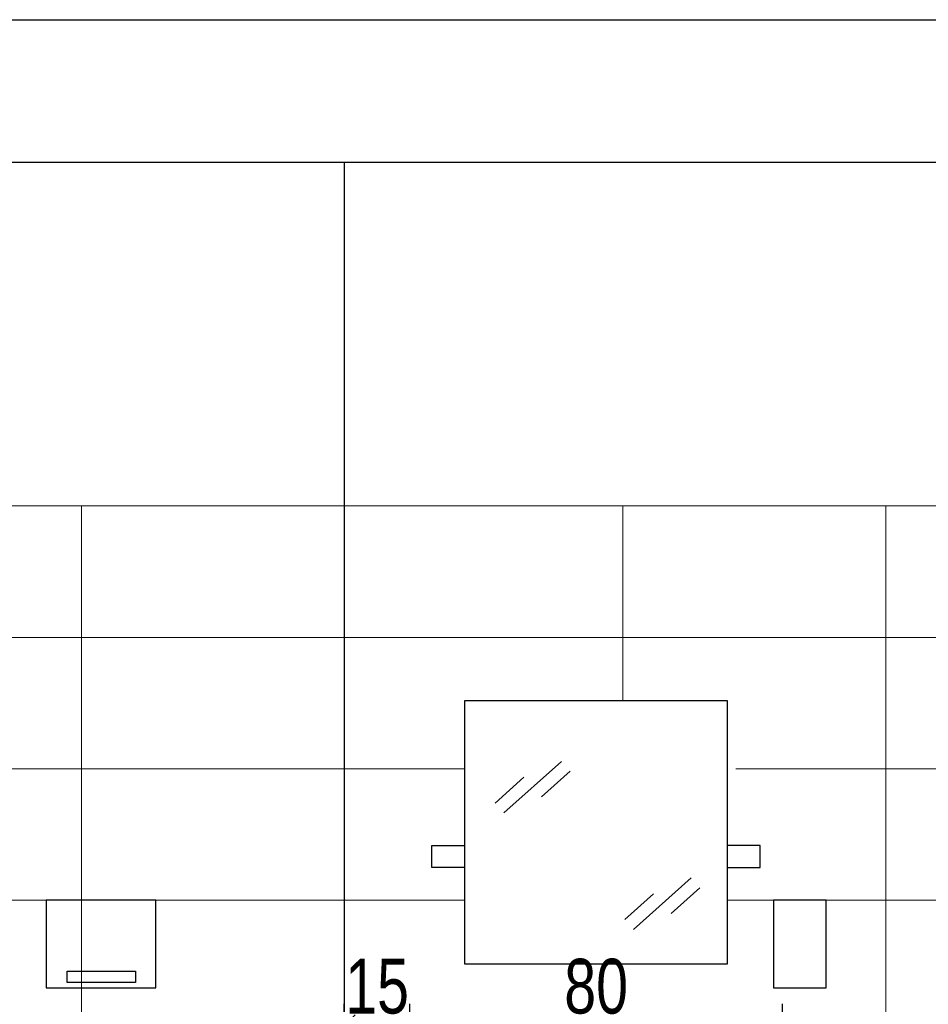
# Model space of a CAD drawing. Header units: inches. Extents: x 53216 to 117387, y -66787 to -22834.
# Tile 30 of 256: x 57994 to 58202, y -30566 to -30342. Entities that reach past the tile are written whole.
import ezdxf

# ---------------------------------------------------------------- set-up
doc = ezdxf.new("R2010")
doc.units = ezdxf.units.IN
doc.header["$MEASUREMENT"] = 0
doc.layers.get('0').update_dxf_attribs({"lineweight": 0})
doc.layers.get('Defpoints').update_dxf_attribs({"lineweight": 0})
for name, color, linetype, lineweight in [('p--kafelki', 251, 'Continuous', 13), ('p--łazienka NP', 150, 'Continuous', 25), ('p--ściana rozwinięcie', 251, 'Continuous', 25)]:
    doc.layers.add(name, color=color, linetype=linetype, lineweight=lineweight)
doc.styles.add('1-50', font='arial.ttf', dxfattribs={"width": 0.75, "height": 12.5})
doc.dimstyles.new('1-50', dxfattribs={"dimtxt": 12.5, "dimasz": 5, "dimexe": 5, "dimexo": 5, "dimgap": 0.09, "dimtad": 0, "dimdsep": 46, "dimtxsty": '1-50', "dimblk": 'OBLIQUE', "dimcen": 0.09, "dimadec": 0, "dimazin": 0, "dimtfac": 1, "dimtdec": 4, "dimtix": 1, "dimtmove": 2, "dimatfit": 3, "dimldrblk": 'OBLIQUE', "dimfxl": 5, "dimfxlon": 1, "dimtvp": 0.7, "dimtolj": 1, "dimtzin": 0, "dimarcsym": 0})

# ---------------------------------------------------------------- blocks, each defined once
blk = doc.blocks.new('_OBLIQUE')
at = {"color": 0, "linetype": 'ByBlock', "lineweight": -2}
for p, q in [((-0.5, -0.5), (0.5, 0.5)), ((0, 0), (0, 0))]:
    blk.add_line(p, q, dxfattribs=at)
blk = doc.blocks.new('*D1040')
at = {"color": 0, "linetype": 'Continuous', "lineweight": -2}
for p, q in [((58083.22, -30576.17), (58083.22, -30566.17)), ((58168.27, -30576.17), (58168.27, -30566.17)), ((58083.22, -30571.17), (58168.27, -30571.17))]:
    blk.add_line(p, q, dxfattribs=at)
at = {"layer": 'Defpoints', "color": 0}
for p in [(58168.27, -30571.17), (58083.22, -30582.53), (58168.27, -30582.51)]:
    blk.add_point(p, dxfattribs=at)
at = {"color": 0, "lineweight": -2, "xscale": 5, "yscale": 5, "zscale": 5, "rotation": 180}
blk.add_blockref('_OBLIQUE', (58083.22, -30571.17), dxfattribs=at)
at = {"color": 0, "lineweight": -2, "xscale": 5, "yscale": 5, "zscale": 5}
blk.add_blockref('_OBLIQUE', (58168.27, -30571.17), dxfattribs=at)
at = {"color": 0, "linetype": 'Continuous', "ltscale": 8, "insert": (58125.74, -30562.23), "char_height": 12.5, "attachment_point": 5, "style": '1-50'}
blk.add_mtext('\\A1;80', dxfattribs=at)
blk = doc.blocks.new('*D1063')
at = {"color": 0, "linetype": 'Continuous', "lineweight": -2}
for p, q in [((58068.22, -30574.8), (58068.22, -30566.17)), ((58083.22, -30571.17), (58083.22, -30566.17)), ((58068.22, -30571.17), (58083.22, -30571.17))]:
    blk.add_line(p, q, dxfattribs=at)
at = {"layer": 'Defpoints', "color": 0}
for p in [(58083.22, -30571.17), (58083.22, -30576.17), (58068.22, -30579.8)]:
    blk.add_point(p, dxfattribs=at)
at = {"color": 0, "lineweight": -2, "xscale": 5, "yscale": 5, "zscale": 5, "rotation": 180}
blk.add_blockref('_OBLIQUE', (58068.22, -30571.17), dxfattribs=at)
at = {"color": 0, "lineweight": -2, "xscale": 5, "yscale": 5, "zscale": 5}
blk.add_blockref('_OBLIQUE', (58083.22, -30571.17), dxfattribs=at)
at = {"color": 0, "linetype": 'Continuous', "ltscale": 8, "insert": (58075.72, -30562.23), "char_height": 12.5, "attachment_point": 5, "style": '1-50'}
blk.add_mtext('\\A1;15', dxfattribs=at)

msp = doc.modelspace()

# ---------------------------------------------------------------- linework, layer by layer
at = {"layer": 'p--kafelki', "linetype": 'Continuous'}
for p, q in [((57856.023, -30452.51), (58407.073, -30452.51)), ((58008.223, -30452.51), (58008.223, -30662.51)), ((58131.873, -30452.51), (58131.873, -30496.999)), ((58191.873, -30452.51), (58191.873, -30662.51)), ((57856.023, -30482.51), (58407.073, -30482.51)), ((57856.023, -30512.51), (58095.722, -30512.51)), ((58157.672, -30512.51), (58407.073, -30512.51)), ((57856.023, -30542.51), (58095.722, -30542.51)), ((58155.722, -30542.51), (58407.073, -30542.51))]:
    msp.add_line(p, q, dxfattribs=at)
at = {"layer": 'p--łazienka NP', "linetype": 'Continuous', "lineweight": 30, "ltscale": 35}
for p, q in [((58117.849, -30510.823), (58104.655, -30522.578)), ((58109.256, -30514.461), (58102.659, -30520.338)), ((58119.845, -30513.063), (58113.248, -30518.94)), ((58147.464, -30537.426), (58134.269, -30549.181)), ((58149.459, -30539.666), (58142.862, -30545.543)), ((58138.871, -30541.063), (58132.273, -30546.941))]:
    msp.add_line(p, q, dxfattribs=at)
for points in [[(58095.722, -30557.022), (58155.722, -30557.022), (58155.722, -30496.999), (58095.722, -30496.999)], [(58000.189, -30562.533), (58025.189, -30562.533), (58025.189, -30542.533), (58000.189, -30542.533)], [(58166.268, -30562.533), (58178.268, -30562.533), (58178.268, -30542.533), (58166.268, -30542.533)], [(58020.552, -30561.291), (58004.965, -30561.291), (58004.965, -30558.742), (58020.552, -30558.742)]]:
    msp.add_lwpolyline(points, close=True, dxfattribs=at)
for points in [[(58095.722, -30535.033), (58088.222, -30535.033), (58088.222, -30530.033), (58095.722, -30530.033)], [(58155.722, -30535.033), (58163.222, -30535.033), (58163.222, -30530.033), (58155.722, -30530.033)]]:
    msp.add_lwpolyline(points, dxfattribs=at)
at = {"layer": 'p--ściana rozwinięcie', "lineweight": 30, "ltscale": 35}
for p, q in [((57810.048, -30341.51), (58817.473, -30341.51)), ((57856.023, -30374.01), (58767.723, -30374.01)), ((58068.223, -30374.01), (58068.223, -30662.51))]:
    msp.add_line(p, q, dxfattribs=at)

# ---------------------------------------------------------------- dimensions: what is measured, and where the dimension line sits
at = {"linetype": 'Continuous'}
dim = msp.add_linear_dim(base=(58083.22, -30571.168), p1=(58068.223, -30579.804), p2=(58083.22, -30576.168), dimstyle='1-50', dxfattribs=at)
dim.commit()
dim.dimension.update_dxf_attribs({"geometry": '*D1063', "text_midpoint": (58075.722, -30562.234)})
dim = msp.add_linear_dim(base=(58168.268, -30571.168), p1=(58083.22, -30582.533), p2=(58168.268, -30582.51), text='80', dimstyle='1-50', override={"dimtxt": 12.5}, dxfattribs=at)
dim.commit()
dim.dimension.update_dxf_attribs({"geometry": '*D1040', "text_midpoint": (58125.744, -30562.234)})

doc.saveas('drawing.dxf')
